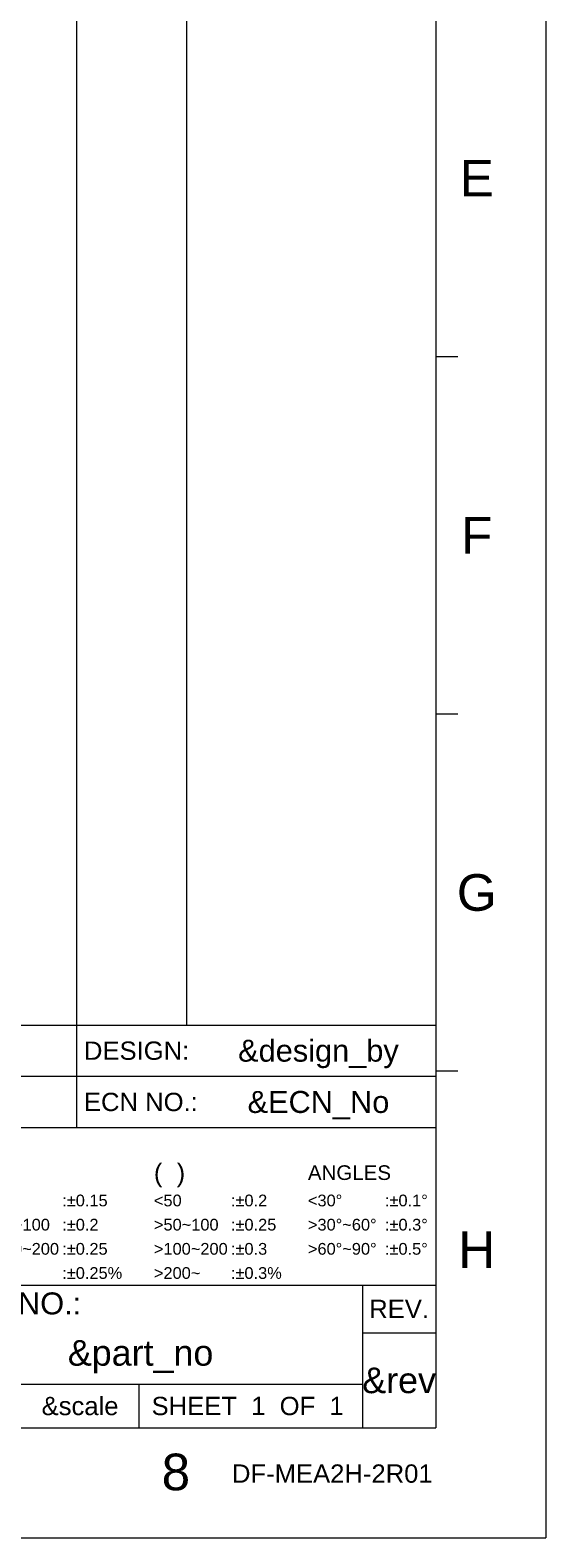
# Model space of a CAD drawing. Extents: x 1967 to 2561, y -57 to 363.
# Tile 24 of 25: x 2490 to 2561, y -57 to 149. Entities that reach past the tile are written whole.
import ezdxf
from ezdxf.enums import TextEntityAlignment as Align

# ---------------------------------------------------------------- set-up
doc = ezdxf.new("R2010")
doc.units = 0
doc.header["$LTSCALE"] = 15.367
doc.header["$MEASUREMENT"] = 0
doc.layers.get('0').update_dxf_attribs({"linetype": 'CONTINUOUS', "lineweight": 5})
doc.styles.add('TEXTSTYLE_1', font='arial.ttf')

msp = doc.modelspace()

# ---------------------------------------------------------------- linework, layer by layer
at = {"linetype": 'Continuous', "lineweight": 5}
for p, q in [((2560.511, 363.213), (2560.511, -56.787)), ((2496.511, 348.213), (2496.511, 13.213)), ((2511.511, 348.213), (2511.511, 13.213)), ((2545.511, 348.213), (2545.511, -41.787)), ((2545.511, 104.463), (2548.511, 104.463)), ((2545.511, 55.713), (2548.511, 55.713)), ((2355.511, 13.213), (2545.511, 13.213)), ((2496.511, 13.213), (2496.511, -0.787)), ((2446.511, 6.213), (2545.511, 6.213)), ((2545.511, 6.963), (2548.511, 6.963)), ((2355.511, -0.787), (2545.511, -0.787)), ((2355.511, -22.287), (2545.511, -22.287)), ((2535.511, -22.287), (2535.511, -41.787)), ((2535.511, -28.787), (2545.511, -28.787)), ((2355.511, -35.787), (2535.511, -35.787)), ((2505.011, -35.787), (2505.011, -41.787)), ((1981.511, -41.787), (2545.511, -41.787)), ((1966.511, -56.787), (2560.511, -56.787))]:
    msp.add_line(p, q, dxfattribs=at)

# ---------------------------------------------------------------- texts
at = {"linetype": 'Continuous', "lineweight": 5, "style": 'TEXTSTYLE_1'}
for s, height, p in [('E', 5, (2551.094, 126.307)), ('F', 5, (2551.094, 77.557)), ('G', 5, (2551.094, 28.807)), ('&design_by', 3, (2529.511, 8.213)), ('&ECN_No', 3, (2529.511, 1.213)), ('H', 5, (2551.094, -19.943)), ('REV.', 2.5, (2540.511, -26.787)), ('&part_no', 3.5, (2505.261, -33.287)), ('&rev', 3.5, (2540.511, -37.037)), ('&scale', 2.5, (2497.011, -40.037)), ('SHEET  1  OF  1', 2.5, (2519.857, -40.037)), ('8', 5, (2510.074, -50.292))]:
    msp.add_text(s, height=height, dxfattribs=at).set_placement(p, align=Align.CENTER)
for s, height, p in [('DESIGN:', 2.5, (2497.54, 8.463)), ('ECN NO.:', 2.5, (2497.54, 1.463)), ('(  )', 2.5, (2507.074, -8.187)), ('ANGLES', 2, (2528.074, -7.937)), (':%%p0.15', 1.6, (2494.574, -11.537)), ('<50', 1.6, (2507.074, -11.537)), (':%%p0.2', 1.6, (2517.574, -11.537)), ('<30%%d', 1.6, (2528.074, -11.537)), (':%%p0.1%%d', 1.6, (2538.574, -11.537)), ('>50~100', 1.6, (2484.074, -14.837)), (':%%p0.2', 1.6, (2494.574, -14.837)), ('>50~100', 1.6, (2507.074, -14.837)), (':%%p0.25', 1.6, (2517.574, -14.837)), ('>30%%d~60%%d', 1.6, (2528.074, -14.837)), (':%%p0.3%%d', 1.6, (2538.574, -14.837)), (':%%p0.25', 1.6, (2494.574, -18.137)), (':%%p0.3', 1.6, (2517.574, -18.137)), (':%%p0.5%%d', 1.6, (2538.574, -18.137)), ('>100~200', 1.6, (2484.074, -18.137)), ('>100~200', 1.6, (2507.074, -18.137)), ('>60%%d~90%%d', 1.6, (2528.074, -18.137)), (':%%p0.25%', 1.6, (2494.574, -21.437)), ('>200~', 1.6, (2507.074, -21.437)), (':%%p0.3%', 1.6, (2517.574, -21.437)), ('PART NO.:', 3, (2476.211, -26.287)), ('DF-MEA2H-2R01', 2.5, (2517.726, -49.263))]:
    msp.add_text(s, height=height, dxfattribs=at).set_placement(p)

doc.saveas('drawing.dxf')
